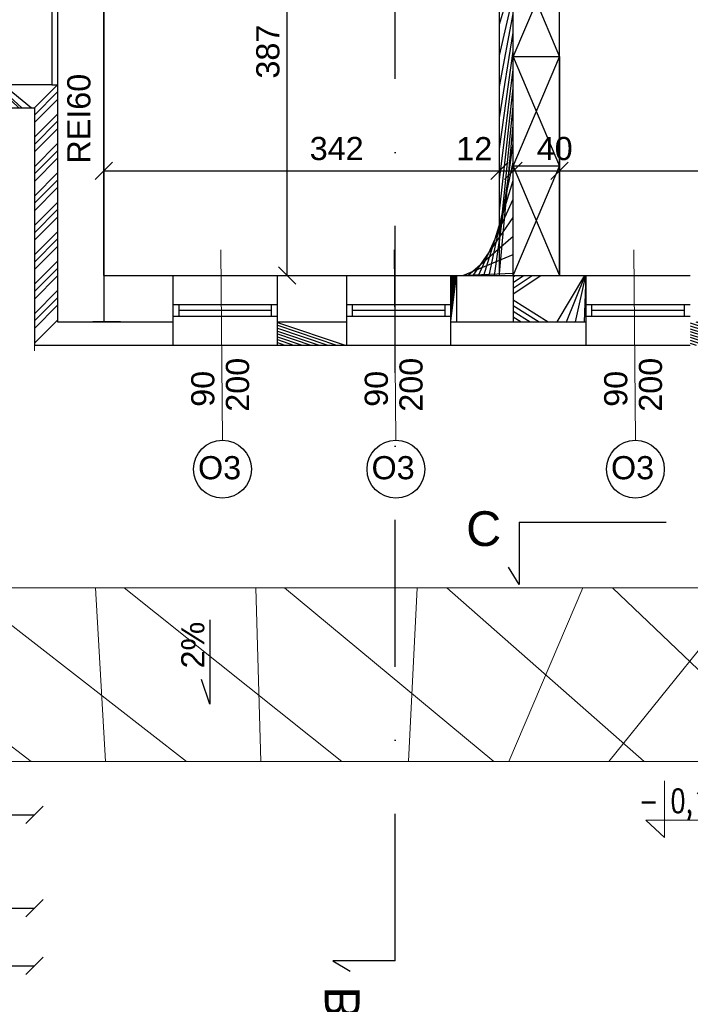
# Model space of a CAD drawing. Header units: millimetres. Extents: x 6197 to 108098, y 4257 to 29730.
# Tile 36 of 148: x 19247 to 19826, y 9378 to 10229. Entities that reach past the tile are written whole.
import ezdxf

# ---------------------------------------------------------------- set-up
doc = ezdxf.new("R2010")
doc.units = ezdxf.units.MM
doc.linetypes.add('DASHDOTX2', pattern=[50.8, 25.4, -12.7, 0, -12.7])
doc.layers.add('&_opisy_100', color=51, linetype='Continuous', lineweight=20)
doc.layers.add('inne', color=7, linetype='Continuous')
doc.layers.add('R-TAB', color=1, linetype='Continuous')
doc.styles.add('Romans', font='romans.shx', dxfattribs={"width": 0.75})
doc.styles.get("Standard").update_dxf_attribs({"font": 'arial.ttf'})
doc.dimstyles.new('ISO-25', dxfattribs={"dimtxt": 2.5, "dimasz": 2.5, "dimexe": 1.25, "dimexo": 0.625, "dimtad": 1, "dimtxsty": 'Standard', "dimcen": 2.5, "dimadec": 0, "dimazin": 0, "dimtfac": 1, "dimtmove": 0, "dimatfit": 3, "dimfxl": 1, "dimarcsym": 0})
pattern_1 = [(45, (-1177846952.249857, -935728472.6591815), (-11.22532015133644, 11.22532015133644), [])]

# ---------------------------------------------------------------- blocks, each defined once
blk = doc.blocks.new('_Oblique')
at = {"color": 0, "linetype": 'ByBlock', "lineweight": -2}
blk.add_line((-0.5, -0.5), (0.5, 0.5), dxfattribs=at)
blk = doc.blocks.new('*D491')
at = {"color": 0, "lineweight": -2, "transparency": 16777216}
blk.add_line((19259.33067422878, 9324.388910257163), (19379.33067422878, 9324.388910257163), dxfattribs=at)
at = {"layer": 'Defpoints', "color": 0, "transparency": 16777216}
for p in [(19259.33067422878, 9947.626542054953), (19379.33067422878, 9947.626542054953), (19379.33067422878, 9324.388910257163)]:
    blk.add_point(p, dxfattribs=at)
at = {"color": 0, "lineweight": -2, "transparency": 16777216, "xscale": 15, "yscale": 15, "zscale": 15, "rotation": 180}
blk.add_blockref('_Oblique', (19259.33067422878, 9324.388910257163), dxfattribs=at)
at = {"color": 0, "lineweight": -2, "transparency": 16777216, "xscale": 15, "yscale": 15, "zscale": 15}
blk.add_blockref('_Oblique', (19379.33067422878, 9324.388910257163), dxfattribs=at)
at = {"color": 0, "transparency": 16777216, "insert": (19314.91318660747, 9343.062703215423), "char_height": 20, "attachment_point": 5}
blk.add_mtext('120', dxfattribs=at)
blk = doc.blocks.new('*D492')
at = {"color": 0, "lineweight": -2, "transparency": 16777216}
blk.add_line((19379.33067422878, 9324.388910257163), (19469.33067422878, 9324.388910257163), dxfattribs=at)
at = {"layer": 'Defpoints', "color": 0, "transparency": 16777216}
for p in [(19379.33067422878, 9947.626542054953), (19469.33067422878, 9947.626541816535), (19469.33067422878, 9324.388910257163)]:
    blk.add_point(p, dxfattribs=at)
at = {"color": 0, "lineweight": -2, "transparency": 16777216, "xscale": 15, "yscale": 15, "zscale": 15, "rotation": 180}
blk.add_blockref('_Oblique', (19379.33067422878, 9324.388910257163), dxfattribs=at)
at = {"color": 0, "lineweight": -2, "transparency": 16777216, "xscale": 15, "yscale": 15, "zscale": 15}
blk.add_blockref('_Oblique', (19469.33067422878, 9324.388910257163), dxfattribs=at)
at = {"color": 0, "transparency": 16777216, "insert": (19426.13256221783, 9343.062703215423), "char_height": 20, "attachment_point": 5}
blk.add_mtext('90', dxfattribs=at)
blk = doc.blocks.new('*D493')
at = {"color": 0, "lineweight": -2, "transparency": 16777216}
blk.add_line((19259.33067422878, 9274.388910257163), (21143.33067399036, 9274.388910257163), dxfattribs=at)
at = {"layer": 'Defpoints', "color": 0, "transparency": 16777216}
for p in [(19259.33067422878, 9947.626542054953), (21143.33067399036, 9947.626542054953), (21143.33067399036, 9274.388910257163)]:
    blk.add_point(p, dxfattribs=at)
at = {"color": 0, "lineweight": -2, "transparency": 16777216, "xscale": 15, "yscale": 15, "zscale": 15, "rotation": 180}
blk.add_blockref('_Oblique', (19259.33067422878, 9274.388910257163), dxfattribs=at)
at = {"color": 0, "lineweight": -2, "transparency": 16777216, "xscale": 15, "yscale": 15, "zscale": 15}
blk.add_blockref('_Oblique', (21143.33067399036, 9274.388910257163), dxfattribs=at)
at = {"color": 0, "transparency": 16777216, "insert": (20213.55284148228, 9293.062703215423), "char_height": 20, "attachment_point": 5}
blk.add_mtext('1884', dxfattribs=at)
blk = doc.blocks.new('*D544')
at = {"color": 0, "lineweight": -2, "transparency": 16777216}
blk.add_line((19207.74026328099, 9947.626542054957), (19207.74026328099, 10152.62654193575), dxfattribs=at)
at = {"layer": 'Defpoints', "color": 0, "transparency": 16777216}
for p in [(19207.74026328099, 10152.62654193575), (19259.33067399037, 10152.62654193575), (19259.33067422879, 9947.626542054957)]:
    blk.add_point(p, dxfattribs=at)
at = {"color": 0, "lineweight": -2, "transparency": 16777216, "xscale": 15, "yscale": 15, "zscale": 15}
for p, rotation in [((19207.74026328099, 10152.62654193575), 90), ((19207.74026328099, 9947.626542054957), 270)]:
    blk.add_blockref('_Oblique', p, dxfattribs=dict(at, rotation=rotation))
at = {"color": 0, "transparency": 16777216, "insert": (19187.75024825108, 10052.29622276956), "char_height": 20, "attachment_point": 5, "rotation": 90}
blk.add_mtext('205', dxfattribs=at)
blk = doc.blocks.new('*D505')
at = {"color": 0, "lineweight": -2, "transparency": 16777216}
blk.add_line((19172.33067399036, 9460.899842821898), (19259.33067399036, 9460.899842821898), dxfattribs=at)
at = {"layer": 'Defpoints', "color": 0, "transparency": 16777216}
for p in [(19172.33067399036, 10152.62654181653), (19259.33067399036, 9947.626541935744), (19259.33067399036, 9460.899842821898)]:
    blk.add_point(p, dxfattribs=at)
at = {"color": 0, "lineweight": -2, "transparency": 16777216, "xscale": 15, "yscale": 15, "zscale": 15, "rotation": 180}
blk.add_blockref('_Oblique', (19172.33067399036, 9460.899842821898), dxfattribs=at)
at = {"color": 0, "lineweight": -2, "transparency": 16777216, "xscale": 15, "yscale": 15, "zscale": 15}
blk.add_blockref('_Oblique', (19259.33067399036, 9460.899842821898), dxfattribs=at)
at = {"color": 0, "transparency": 16777216, "insert": (19225.24671917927, 9479.573635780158), "char_height": 20, "attachment_point": 5}
blk.add_mtext('86', dxfattribs=at)
blk = doc.blocks.new('*D506')
at = {"color": 0, "lineweight": -2, "transparency": 16777216}
blk.add_line((17412.33067399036, 9410.899842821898), (19259.33067399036, 9410.899842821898), dxfattribs=at)
at = {"layer": 'Defpoints', "color": 0, "transparency": 16777216}
for p in [(17412.33067399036, 10152.62654193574), (19259.33067399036, 9947.626541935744), (19259.33067399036, 9410.899842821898)]:
    blk.add_point(p, dxfattribs=at)
at = {"color": 0, "lineweight": -2, "transparency": 16777216, "xscale": 15, "yscale": 15, "zscale": 15, "rotation": 180}
blk.add_blockref('_Oblique', (17412.33067399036, 9410.899842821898), dxfattribs=at)
at = {"color": 0, "lineweight": -2, "transparency": 16777216, "xscale": 15, "yscale": 15, "zscale": 15}
blk.add_blockref('_Oblique', (19259.33067399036, 9410.899842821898), dxfattribs=at)
at = {"color": 0, "transparency": 16777216, "insert": (18350.98942500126, 9429.573635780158), "char_height": 20, "attachment_point": 5}
blk.add_mtext('1846', dxfattribs=at)
blk = doc.blocks.new('*D870')
at = {"color": 0, "lineweight": -2, "transparency": 16777216}
blk.add_line((19477.90836554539, 10007.62654181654), (19477.90836554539, 10394.62654181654), dxfattribs=at)
at = {"layer": 'Defpoints', "color": 0, "transparency": 16777216}
for p in [(19477.90836554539, 10394.62654181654), (19673.33068257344, 10394.62654181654), (19673.3306820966, 10007.62654181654)]:
    blk.add_point(p, dxfattribs=at)
at = {"color": 0, "lineweight": -2, "transparency": 16777216, "xscale": 15, "yscale": 15, "zscale": 15}
for p, rotation in [((19477.90836554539, 10394.62654181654), 90), ((19477.90836554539, 10007.62654181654), 270)]:
    blk.add_blockref('_Oblique', p, dxfattribs=dict(at, rotation=rotation))
at = {"color": 0, "transparency": 16777216, "insert": (19461.21255737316, 10201.21356483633), "char_height": 20, "attachment_point": 5, "rotation": 90}
blk.add_mtext('387', dxfattribs=at)
blk = doc.blocks.new('*D708')
at = {"color": 0, "lineweight": -2, "transparency": 16777216}
blk.add_line((19319.33067351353, 10098.20138343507), (19661.3306820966, 10098.20138343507), dxfattribs=at)
at = {"layer": 'Defpoints', "color": 0, "transparency": 16777216}
for p in [(19319.33067351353, 10195.41525324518), (19661.3306820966, 10195.41524788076), (19661.3306820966, 10098.20138343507)]:
    blk.add_point(p, dxfattribs=at)
at = {"color": 0, "lineweight": -2, "transparency": 16777216, "xscale": 15, "yscale": 15, "zscale": 15, "rotation": 180}
blk.add_blockref('_Oblique', (19319.33067351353, 10098.20138343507), dxfattribs=at)
at = {"color": 0, "lineweight": -2, "transparency": 16777216, "xscale": 15, "yscale": 15, "zscale": 15}
blk.add_blockref('_Oblique', (19661.3306820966, 10098.20138343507), dxfattribs=at)
at = {"color": 0, "transparency": 16777216, "insert": (19520.60831051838, 10117.34516652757), "char_height": 20, "attachment_point": 5}
blk.add_mtext('342', dxfattribs=at)
blk = doc.blocks.new('*D709')
at = {"color": 0, "lineweight": -2, "transparency": 16777216}
blk.add_line((19661.33068161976, 10098.2013837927), (19673.33068233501, 10098.2013837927), dxfattribs=at)
at = {"layer": 'Defpoints', "color": 0, "transparency": 16777216}
for p in [(19673.33068233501, 10196.62654181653), (19661.33068161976, 10195.41525360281), (19673.33068233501, 10098.2013837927)]:
    blk.add_point(p, dxfattribs=at)
at = {"color": 0, "lineweight": -2, "transparency": 16777216, "xscale": 15, "yscale": 15, "zscale": 15, "rotation": 180}
blk.add_blockref('_Oblique', (19661.33068161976, 10098.2013837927), dxfattribs=at)
at = {"color": 0, "lineweight": -2, "transparency": 16777216, "xscale": 15, "yscale": 15, "zscale": 15}
blk.add_blockref('_Oblique', (19673.33068233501, 10098.2013837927), dxfattribs=at)
at = {"color": 0, "transparency": 16777216, "insert": (19639.56432133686, 10117.3451668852), "char_height": 20, "attachment_point": 5}
blk.add_mtext('12', dxfattribs=at)
blk = doc.blocks.new('*D710')
at = {"color": 0, "lineweight": -2, "transparency": 16777216}
blk.add_line((19673.33068138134, 10098.2013837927), (19713.33068233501, 10098.2013837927), dxfattribs=at)
at = {"layer": 'Defpoints', "color": 0, "transparency": 16777216}
for p in [(19713.33068233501, 10196.62654181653), (19673.33068138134, 10195.41525360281), (19713.33068233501, 10098.2013837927)]:
    blk.add_point(p, dxfattribs=at)
at = {"color": 0, "lineweight": -2, "transparency": 16777216, "xscale": 15, "yscale": 15, "zscale": 15, "rotation": 180}
blk.add_blockref('_Oblique', (19673.33068138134, 10098.2013837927), dxfattribs=at)
at = {"color": 0, "lineweight": -2, "transparency": 16777216, "xscale": 15, "yscale": 15, "zscale": 15}
blk.add_blockref('_Oblique', (19713.33068233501, 10098.2013837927), dxfattribs=at)
at = {"color": 0, "transparency": 16777216, "insert": (19709.11188274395, 10117.3451668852), "char_height": 20, "attachment_point": 5}
blk.add_mtext('40', dxfattribs=at)
blk = doc.blocks.new('*D711')
at = {"color": 0, "lineweight": -2, "transparency": 16777216}
blk.add_line((19713.33068233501, 10098.20138283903), (20059.33068233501, 10098.20138283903), dxfattribs=at)
at = {"layer": 'Defpoints', "color": 0, "transparency": 16777216}
for p in [(19713.33068233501, 10196.62654181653), (20059.33068233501, 10196.62654193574), (20059.33068233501, 10098.20138283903)]:
    blk.add_point(p, dxfattribs=at)
at = {"color": 0, "lineweight": -2, "transparency": 16777216, "xscale": 15, "yscale": 15, "zscale": 15, "rotation": 180}
blk.add_blockref('_Oblique', (19713.33068233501, 10098.20138283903), dxfattribs=at)
at = {"color": 0, "lineweight": -2, "transparency": 16777216, "xscale": 15, "yscale": 15, "zscale": 15}
blk.add_blockref('_Oblique', (20059.33068233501, 10098.20138283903), dxfattribs=at)
at = {"color": 0, "transparency": 16777216, "insert": (19897.08144169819, 10117.34516593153), "char_height": 20, "attachment_point": 5}
blk.add_mtext('346', dxfattribs=at)
blk = doc.blocks.new('*D721')
at = {"color": 0, "lineweight": -2, "transparency": 16777216}
blk.add_line((19469.33067422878, 9324.388910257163), (19529.3306744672, 9324.388910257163), dxfattribs=at)
at = {"layer": 'Defpoints', "color": 0, "transparency": 16777216}
for p in [(19469.33067422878, 9947.626542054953), (19529.3306744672, 9947.626541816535), (19529.3306744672, 9324.388910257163)]:
    blk.add_point(p, dxfattribs=at)
at = {"color": 0, "lineweight": -2, "transparency": 16777216, "xscale": 15, "yscale": 15, "zscale": 15, "rotation": 180}
blk.add_blockref('_Oblique', (19469.33067422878, 9324.388910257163), dxfattribs=at)
at = {"color": 0, "lineweight": -2, "transparency": 16777216, "xscale": 15, "yscale": 15, "zscale": 15}
blk.add_blockref('_Oblique', (19529.3306744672, 9324.388910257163), dxfattribs=at)
at = {"color": 0, "transparency": 16777216, "insert": (19503.82710104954, 9343.062703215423), "char_height": 20, "attachment_point": 5}
blk.add_mtext('60', dxfattribs=at)
blk = doc.blocks.new('*D722')
at = {"color": 0, "lineweight": -2, "transparency": 16777216}
blk.add_line((19529.3306744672, 9324.388910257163), (19619.3306744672, 9324.388910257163), dxfattribs=at)
at = {"layer": 'Defpoints', "color": 0, "transparency": 16777216}
for p in [(19529.3306744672, 9947.626542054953), (19619.3306744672, 9947.626541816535), (19619.3306744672, 9324.388910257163)]:
    blk.add_point(p, dxfattribs=at)
at = {"color": 0, "lineweight": -2, "transparency": 16777216, "xscale": 15, "yscale": 15, "zscale": 15, "rotation": 180}
blk.add_blockref('_Oblique', (19529.3306744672, 9324.388910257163), dxfattribs=at)
at = {"color": 0, "lineweight": -2, "transparency": 16777216, "xscale": 15, "yscale": 15, "zscale": 15}
blk.add_blockref('_Oblique', (19619.3306744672, 9324.388910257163), dxfattribs=at)
at = {"color": 0, "transparency": 16777216, "insert": (19576.13256245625, 9343.062703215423), "char_height": 20, "attachment_point": 5}
blk.add_mtext('90', dxfattribs=at)
blk = doc.blocks.new('*D723')
at = {"color": 0, "lineweight": -2, "transparency": 16777216}
blk.add_line((19619.3306744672, 9324.388910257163), (19736.33067422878, 9324.388910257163), dxfattribs=at)
at = {"layer": 'Defpoints', "color": 0, "transparency": 16777216}
for p in [(19619.3306744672, 9947.626542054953), (19736.33067422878, 9947.626541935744), (19736.33067422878, 9324.388910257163)]:
    blk.add_point(p, dxfattribs=at)
at = {"color": 0, "lineweight": -2, "transparency": 16777216, "xscale": 15, "yscale": 15, "zscale": 15, "rotation": 180}
blk.add_blockref('_Oblique', (19619.3306744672, 9324.388910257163), dxfattribs=at)
at = {"color": 0, "lineweight": -2, "transparency": 16777216, "xscale": 15, "yscale": 15, "zscale": 15}
blk.add_blockref('_Oblique', (19736.33067422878, 9324.388910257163), dxfattribs=at)
at = {"color": 0, "transparency": 16777216, "insert": (19674.9564560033, 9343.062703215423), "char_height": 20, "attachment_point": 5}
blk.add_mtext('117', dxfattribs=at)
blk = doc.blocks.new('*D724')
at = {"color": 0, "lineweight": -2, "transparency": 16777216}
blk.add_line((19736.33067422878, 9324.388910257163), (19826.3306744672, 9324.388910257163), dxfattribs=at)
at = {"layer": 'Defpoints', "color": 0, "transparency": 16777216}
for p in [(19736.33067422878, 9947.626542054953), (19826.3306744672, 9947.626541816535), (19826.3306744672, 9324.388910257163)]:
    blk.add_point(p, dxfattribs=at)
at = {"color": 0, "lineweight": -2, "transparency": 16777216, "xscale": 15, "yscale": 15, "zscale": 15, "rotation": 180}
blk.add_blockref('_Oblique', (19736.33067422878, 9324.388910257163), dxfattribs=at)
at = {"color": 0, "lineweight": -2, "transparency": 16777216, "xscale": 15, "yscale": 15, "zscale": 15}
blk.add_blockref('_Oblique', (19826.3306744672, 9324.388910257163), dxfattribs=at)
at = {"color": 0, "transparency": 16777216, "insert": (19783.13256197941, 9343.062703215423), "char_height": 20, "attachment_point": 5}
blk.add_mtext('90', dxfattribs=at)
blk = doc.blocks.new('*D725')
at = {"color": 0, "lineweight": -2, "transparency": 16777216}
blk.add_line((19826.3306744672, 9324.388910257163), (19886.33067399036, 9324.388910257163), dxfattribs=at)
at = {"layer": 'Defpoints', "color": 0, "transparency": 16777216}
for p in [(19826.3306744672, 9947.626542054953), (19886.33067399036, 9947.626541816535), (19886.33067399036, 9324.388910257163)]:
    blk.add_point(p, dxfattribs=at)
at = {"color": 0, "lineweight": -2, "transparency": 16777216, "xscale": 15, "yscale": 15, "zscale": 15, "rotation": 180}
blk.add_blockref('_Oblique', (19826.3306744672, 9324.388910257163), dxfattribs=at)
at = {"color": 0, "lineweight": -2, "transparency": 16777216, "xscale": 15, "yscale": 15, "zscale": 15}
blk.add_blockref('_Oblique', (19886.33067399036, 9324.388910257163), dxfattribs=at)
at = {"color": 0, "transparency": 16777216, "insert": (19857.39578920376, 9343.062703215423), "char_height": 20, "attachment_point": 5}
blk.add_mtext('60', dxfattribs=at)
blk = doc.blocks.new('*D940')
at = {"color": 0, "lineweight": -2, "transparency": 16777216}
blk.add_line((19109.33067422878, 9541.486178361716), (19259.33067422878, 9541.486178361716), dxfattribs=at)
at = {"layer": 'Defpoints', "color": 0, "transparency": 16777216}
for p in [(19259.33067422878, 9737.626550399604), (19109.33067422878, 9587.626550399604), (19259.33067422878, 9541.486178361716)]:
    blk.add_point(p, dxfattribs=at)
at = {"color": 0, "lineweight": -2, "transparency": 16777216, "xscale": 15, "yscale": 15, "zscale": 15, "rotation": 180}
blk.add_blockref('_Oblique', (19109.33067422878, 9541.486178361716), dxfattribs=at)
at = {"color": 0, "lineweight": -2, "transparency": 16777216, "xscale": 15, "yscale": 15, "zscale": 15}
blk.add_blockref('_Oblique', (19259.33067422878, 9541.486178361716), dxfattribs=at)
at = {"color": 0, "transparency": 16777216, "insert": (19178.64106184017, 9560.159971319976), "char_height": 20, "width": 28.66302864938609, "attachment_point": 5}
blk.add_mtext('150', dxfattribs=at)

msp = doc.modelspace()

# ---------------------------------------------------------------- hatches: boundary and pattern name
h = msp.add_hatch()
h.set_pattern_fill('ANSI31', color=256, scale=5)
h.set_pattern_definition(pattern_1)
h.paths.add_polyline_path([(19733.33068233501, 10406.62654181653), (19673.33068233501, 10406.62654181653), (19673.33068233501, 10441.62654205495), (19661.33068185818, 10441.62654193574), (19661.33068233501, 10007.62654181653), (19624.33068233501, 10007.62654181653), (19624.33068233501, 9967.626541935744), (19673.33068233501, 9967.626541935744), (19673.33068233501, 10007.62654181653), (19673.33068233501, 10394.62654181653), (19733.33068233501, 10394.62654181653)])
h = msp.add_hatch()
h.set_pattern_fill('ANSI37', color=256, scale=5)
h.set_pattern_definition([(45, (-1177844323.7111, -935728472.6591815), (-11.22532015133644, 11.22532015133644), []), (135, (-1177844323.7111, -935728472.6591815), (-11.22532015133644, -11.22532015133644), [])])
h.paths.add_polyline_path([(19279.33067399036, 10172.62654193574), (19274.33067399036, 10172.62654193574), (19234.33067399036, 10172.62654193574), (19172.33067399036, 10172.62654181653), (19172.33067399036, 10152.62654181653), (19259.33067422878, 10152.62654193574), (19259.33067399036, 9947.626542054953), (19379.33067422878, 9947.626542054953), (19379.33067422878, 9967.626541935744), (19319.33067422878, 9967.626541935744), (19279.33067399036, 9967.626541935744)])
h.paths.add_polyline_path([(19529.33067422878, 9967.626541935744), (19469.33067422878, 9967.626541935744), (19469.33067422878, 9947.626542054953), (19529.33067422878, 9947.626542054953)])
h.paths.add_polyline_path([(19736.33067422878, 9967.626541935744), (19619.33067422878, 9967.626541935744), (19619.33067422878, 9947.626542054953), (19619.3306744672, 9947.626542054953), (19736.33067422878, 9947.626542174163)])
h.paths.add_polyline_path([(19886.33067422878, 9967.626541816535), (19826.33067422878, 9967.626541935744), (19826.33067422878, 9947.626542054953), (19886.33067422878, 9947.626541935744)])
h.paths.add_polyline_path([(20096.33067422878, 9967.626541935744), (19976.33067422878, 9967.626541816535), (19976.33067422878, 9947.626541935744), (20096.33067422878, 9947.626542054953)])
h.paths.add_polyline_path([(20426.33067422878, 9967.626541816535), (20306.33067422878, 9967.626541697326), (20306.33067422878, 9947.626541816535), (20426.33067422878, 9947.626541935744)])
h.paths.add_polyline_path([(20783.33067422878, 9967.626541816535), (20666.33067422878, 9967.626541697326), (20666.33067422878, 9947.626544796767), (20666.33070879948, 9947.626544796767), (20783.33067422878, 9947.626541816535)])
h = msp.add_hatch()
h.set_pattern_fill('ANSI31', color=256, scale=5)
h.set_pattern_definition(pattern_1)
h.paths.add_polyline_path([(19624.33068233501, 10007.62654181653), (19619.33067422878, 10007.62654181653), (19619.33067422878, 9967.626541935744), (19624.33068233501, 9967.626541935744)])
h.paths.add_polyline_path([(19529.33067422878, 10007.62654181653), (19469.33067422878, 10007.62654181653), (19469.33067422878, 9967.626541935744), (19529.33067422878, 9967.626541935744)])
h.paths.add_polyline_path([(19379.33067422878, 10007.62654181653), (19319.33068233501, 10007.62654181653), (19319.33068233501, 9967.626541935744), (19379.33067422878, 9967.626541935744)])
h = msp.add_hatch()
h.set_pattern_fill('ANSI31', color=256, scale=5)
h.set_pattern_definition([(45, (-1177847105.249849, -935728472.6591816), (-11.22532015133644, 11.22532015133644), [])])
h.paths.add_polyline_path([(19736.33067422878, 10007.62654181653), (19733.3306820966, 10007.62654181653), (19673.33068233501, 10007.62654181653), (19673.33068233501, 9967.626541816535), (19736.33067422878, 9967.626541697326)])
at = {"lineweight": 20}
h = msp.add_hatch(dxfattribs=at)
h.set_pattern_fill('ANSI37', color=256, scale=30)
h.set_pattern_definition([(45, (-1177846952.249857, -935728472.6591815), (-67.35192090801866, 67.35192090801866), []), (135, (-1177846952.249857, -935728472.6591815), (-67.35192090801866, -67.35192090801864), [])])
h.paths.add_polyline_path([(18528.50136857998, 9942.626542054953), (18487.33067399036, 9942.626542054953), (18487.33067399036, 9942.626541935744), (18221.87879973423, 9942.626541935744), (18127.33067351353, 9821.840570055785), (18127.33067351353, 9587.626550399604), (18528.50136857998, 9587.626550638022)])
h.paths.add_polyline_path([(19571.1514065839, 9737.626550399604), (18638.02147084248, 9737.626550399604), (18669.41326290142, 9587.626550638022), (19571.1514065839, 9587.62655099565)])
h.paths.add_polyline_path([(18632.93292385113, 9737.626550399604), (18577.33067399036, 9737.626550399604), (18577.33067399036, 9942.626541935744), (18528.50136857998, 9942.626542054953), (18528.50136857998, 9587.626550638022), (18666.29426198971, 9587.626550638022)])
h.paths.add_polyline_path([(19956.08020382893, 9737.626550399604), (19571.1514065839, 9737.626550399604), (19571.1514065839, 9587.62655099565), (19920.34403925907, 9587.626551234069)])
h.paths.add_polyline_path([(20423.23025184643, 9642.459584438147), (20343.30047636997, 9737.626542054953), (20336.33067422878, 9737.626542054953), (20336.33067422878, 9737.626541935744), (20066.33067422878, 9737.626541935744), (19976.33065014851, 9737.626541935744), (19959.88737708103, 9587.626551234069), (20423.23025160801, 9587.626551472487)])
h.paths.add_polyline_path([(19976.33065110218, 9737.626550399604), (19964.83739787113, 9737.626550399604), (19926.52647000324, 9587.626551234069), (19959.88737708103, 9587.626551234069)])
h.paths.add_polyline_path([(21293.33067399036, 9737.626542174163), (21143.33067399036, 9737.626542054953), (20446.58114653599, 9737.626541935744), (20482.31730919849, 9587.626551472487), (21293.33067399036, 9587.626551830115)])
h.paths.add_polyline_path([(20437.8239527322, 9737.626541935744), (20426.33067422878, 9737.626541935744), (20423.23025184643, 9737.626541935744), (20423.23025184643, 9642.459584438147), (20469.28396731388, 9587.626551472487), (20476.13487845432, 9587.626551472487)])
h.paths.add_polyline_path([(20423.23025184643, 9737.626541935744), (20343.30047636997, 9737.626542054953), (20423.23025184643, 9642.459584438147)], flags=17)
h.paths.add_polyline_path([(19417.50514918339, 9662.229760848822), (19417.50514918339, 9712.611752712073), (19376.29096084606, 9712.611752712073), (19376.29096084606, 9662.229760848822)], flags=24)
h.paths.add_polyline_path([(19900.1154752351, 9711.854428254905), (19900.1154752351, 9752.932190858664), (19858.90128689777, 9752.932190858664), (19858.90128689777, 9711.854428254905)], flags=9)
h.paths.add_polyline_path([(19864.45500832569, 9718.709365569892), (19864.45500832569, 9759.787128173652), (19823.24081998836, 9759.787128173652), (19823.24081998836, 9718.709365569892)], flags=9)
h.paths.add_polyline_path([(20544.11472135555, 9711.854428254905), (20544.11472135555, 9752.932190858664), (20502.90053301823, 9752.932190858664), (20502.90053301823, 9711.854428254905)], flags=9)
h.paths.add_polyline_path([(20579.78883105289, 9718.709365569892), (20579.78883105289, 9759.787128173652), (20538.57464271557, 9759.787128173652), (20538.57464271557, 9718.709365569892)], flags=9)
h.paths.add_polyline_path([(21211.56903844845, 9638.73608370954), (21211.56903844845, 9695.35272761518), (21170.35485011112, 9695.35272761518), (21170.35485011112, 9638.73608370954)], flags=24)
h.paths.add_polyline_path([(20901.99222594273, 9666.153156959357), (20901.99222594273, 9716.535148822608), (20860.7780376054, 9716.535148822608), (20860.7780376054, 9666.153156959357)], flags=24)

# ---------------------------------------------------------------- linework, layer by layer
at = {"layer": '&_opisy_100', "color": 0}
msp.add_lwpolyline([(19804.0277860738, 9570.966969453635), (19804.0277860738, 9521.970053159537), (19787.96464162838, 9537.003150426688), (19862.8355444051, 9537.003150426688)], dxfattribs=at)
at = {"linetype": 'DASHDOTX2', "lineweight": 30, "ltscale": 5}
for p, q in [((19571.1514065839, 9415.462836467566), (19571.1514065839, 12357.05467220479)), ((19678.3150790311, 9794.592970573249), (20724.34626942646, 9794.592970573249))]:
    msp.add_line(p, q, dxfattribs=at)
at = {"lineweight": 30}
for p, q in [((19661.33068233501, 10007.62654181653), (19661.33068185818, 10441.62654193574)), ((19673.33068233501, 10007.62654181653), (19673.33068233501, 10394.62654205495)), ((19274.33067399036, 10255.62654169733), (19274.33067399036, 10172.62654193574)), ((19279.33067399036, 10255.62654181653), (19279.33067399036, 9967.626541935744)), ((19319.33067422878, 10255.62654169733), (19319.33067399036, 10007.62654181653)), ((19274.33067399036, 10172.62654193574), (19234.33067399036, 10172.62654193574)), ((19172.33067399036, 10152.62654181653), (19259.33067399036, 10152.62654193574)), ((19259.33067422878, 10152.62654193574), (19259.33067399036, 9947.626541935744)), ((19319.33068233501, 10007.62654181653), (19379.33067422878, 10007.62654193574)), ((19319.33068233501, 10007.62654181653), (19319.33068233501, 9967.626541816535)), ((19379.33067422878, 9947.626542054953), (19379.33067422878, 10007.62654181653)), ((19469.33067422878, 10007.62654217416), (19529.33067422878, 10007.62654217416)), ((19469.33067422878, 9947.626542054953), (19469.33067422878, 10007.62654181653)), ((19529.33067422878, 9947.626542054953), (19529.33067422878, 10007.62654181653)), ((19619.33067422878, 10007.62654205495), (19736.33067399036, 10007.62654217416)), ((19619.33067422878, 9947.626542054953), (19619.33067422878, 10007.62654181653)), ((19624.33068233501, 10007.62654181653), (19624.33068233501, 9967.626541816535)), ((19673.33068233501, 10007.62654181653), (19673.33068233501, 9967.626541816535)), ((19736.33067422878, 9947.626542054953), (19736.33067422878, 10007.62654181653)), ((19279.33067399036, 9967.626541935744), (19319.33067422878, 9967.626541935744)), ((19319.33067422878, 9967.626541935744), (19379.33067422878, 9967.626541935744)), ((19469.33067422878, 9967.626541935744), (19529.33067422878, 9967.626541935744)), ((19619.33067422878, 9967.626541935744), (19736.33067399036, 9967.626541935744)), ((19259.33067422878, 9947.626542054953), (19379.33067422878, 9947.626542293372)), ((19469.33067422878, 9947.626542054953), (19529.3306744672, 9947.626542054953)), ((19619.33067422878, 9947.626542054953), (19736.33067399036, 9947.626542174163))]:
    msp.add_line(p, q, dxfattribs=at)
for p, q in [((19673.33068233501, 10007.62654181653), (19673.33068257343, 10394.62654205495)), ((19713.33068233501, 10007.62654181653), (19713.33068233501, 10394.62654169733)), ((19673.33068233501, 10196.62654181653), (19713.33068233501, 10291.12654169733)), ((19673.33068233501, 10291.12654169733), (19713.33068233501, 10196.62654181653)), ((19319.33067399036, 10007.62654181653), (19319.33067399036, 10255.62654181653)), ((19713.33068233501, 10196.62654181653), (19673.3306820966, 10196.62654181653)), ((19673.33068233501, 10102.12654193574), (19713.33068233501, 10196.62654181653)), ((19673.33068233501, 10196.62654181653), (19713.33068233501, 10102.12654193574)), ((19713.33068233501, 10196.62654181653), (19713.33068233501, 10007.62654217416)), ((19274.33067399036, 10172.62654193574), (19279.33067399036, 10172.62654193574)), ((19713.33068233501, 10102.12654193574), (19673.3306820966, 10102.12654193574)), ((19673.33068233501, 10007.62654205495), (19713.33068233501, 10102.12654193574)), ((19673.33068233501, 10102.12654193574), (19713.33068233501, 10007.62654217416)), ((19319.33068233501, 10007.62654181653), (19661.33068233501, 10007.62654181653)), ((19379.33067422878, 10007.62654181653), (19469.33067422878, 10007.62654181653)), ((19529.3306744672, 10007.62654181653), (19619.3306744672, 10007.62654181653)), ((19673.33068233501, 10007.62654181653), (19733.33068233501, 10007.62654181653)), ((19736.33067399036, 10007.62654193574), (19826.33067399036, 10007.62654193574)), ((19379.33067422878, 9982.626542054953), (19469.33067422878, 9982.626542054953)), ((19384.33067422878, 9972.626542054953), (19384.33067422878, 9982.626542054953)), ((19384.33067422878, 9977.626542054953), (19464.33067422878, 9977.626542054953)), ((19464.33067422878, 9972.626542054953), (19464.33067422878, 9982.626542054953)), ((19529.3306744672, 9982.626542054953), (19619.3306744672, 9982.626542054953)), ((19534.3306744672, 9972.626542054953), (19534.3306744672, 9982.626542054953)), ((19534.3306744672, 9977.626542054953), (19614.3306744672, 9977.626542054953)), ((19614.3306744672, 9972.626542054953), (19614.3306744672, 9982.626542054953)), ((19736.33067399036, 9982.626542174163), (19826.33067399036, 9982.626542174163)), ((19741.33067399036, 9972.626542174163), (19741.33067399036, 9982.626542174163)), ((19741.33067399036, 9977.626542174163), (19821.33067399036, 9977.626542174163)), ((19821.33067399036, 9972.626542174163), (19821.33067399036, 9982.626542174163)), ((19379.33067422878, 9972.626542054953), (19469.33067422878, 9972.626542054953)), ((19379.33067422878, 9972.626542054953), (19384.33067422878, 9972.626542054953)), ((19529.3306744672, 9972.626542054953), (19619.3306744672, 9972.626542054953)), ((19529.3306744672, 9972.626542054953), (19534.3306744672, 9972.626542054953)), ((19736.33067399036, 9972.626542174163), (19826.33067399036, 9972.626542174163)), ((19736.33067399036, 9972.626542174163), (19741.33067399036, 9972.626542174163)), ((19259.33067422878, 9947.626542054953), (19379.33067422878, 9947.626542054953)), ((19379.33067422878, 9947.626542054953), (19469.33067422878, 9947.626542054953)), ((19529.3306744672, 9947.626542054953), (19619.3306744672, 9947.626542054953)), ((19736.33067399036, 9947.626542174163), (19826.33067399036, 9947.626542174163)), ((19410.99959069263, 9710.105983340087), (19410.99959069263, 9637.061343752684)), ((19410.99959069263, 9637.061343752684), (19403.7657747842, 9658.357149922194))]:
    msp.add_line(p, q)
at = {"lineweight": 20}
for p, q in [((19420.44927984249, 10030.02249845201), (19421.85353308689, 9865.230585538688)), ((19570.44928008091, 10030.02249845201), (19571.85353332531, 9865.230585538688)), ((19777.44927960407, 10030.02249857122), (19778.85353284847, 9865.230585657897)), ((19259.33067422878, 9947.626542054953), (19259.33067422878, 9942.626541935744)), ((19976.33065110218, 9737.626550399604), (18577.33067399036, 9737.626550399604)), ((21293.33067399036, 9587.626551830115), (18127.33067351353, 9587.626550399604))]:
    msp.add_line(p, q, dxfattribs=at)
for centre in [(19421.85353308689, 9840.230585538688), (19571.85353332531, 9840.230585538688), (19778.85353284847, 9840.230585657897)]:
    msp.add_circle(centre, 25)
at = {"layer": 'inne', "lineweight": 30}
for p, q in [((19678.3150790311, 9794.592970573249), (19678.3150790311, 9740.744339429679)), ((19678.3150790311, 9740.744339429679), (19669.19196372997, 9755.652844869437)), ((19571.1514065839, 9415.462836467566), (19517.30277544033, 9415.462836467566)), ((19517.30277544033, 9415.462836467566), (19532.21128088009, 9406.339721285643))]:
    msp.add_line(p, q, dxfattribs=at)

# ---------------------------------------------------------------- texts
at = {"layer": '&_opisy_100', "color": 0, "insert": (19781.84106951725, 9563.661711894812), "char_height": 20.25, "width": 420.6382812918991, "attachment_point": 1, "rotation": 359.99999780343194, "style": 'Romans'}
msp.add_mtext('\\A1;- 0,10', dxfattribs=at)
for s, width, insert, char_height, attachment_point in [('\\pi99.97739;Wycieraczka wewnętrzna\\P\\pi85.48899;np. typu ALASKA/STAMATS\\P\\pi11.65031;o wym.  80/160 cm wpuszczona w posadzkę', 435.207166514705, (18494.33067494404, 10283.94941254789), 15, 1), ('\\pi98.73478;UWAGI:', 368.6257609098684, (15666.77982336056, 10129.45244368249), 35, 1), ('O3', 68.36028754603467, (19438.02531534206, 9851.5825806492), 20, 3), ('O3', 68.36028754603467, (19588.02531558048, 9851.5825806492), 20, 3), ('O3', 68.36028754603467, (19795.02531510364, 9851.582580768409), 20, 3), ('C', 68.36028754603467, (19662.81483536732, 9803.892738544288), 30, 3)]:
    msp.add_mtext_dynamic_manual_height_columns(s, width=width, gutter_width=12.5, heights=[0], dxfattribs=dict(insert=insert, char_height=char_height, attachment_point=attachment_point))
at = {"color": 1, "insert": (19287.69530325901, 10104.40288754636), "char_height": 20, "attachment_point": 1, "rotation": 89.99999999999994}
msp.add_mtext_dynamic_manual_height_columns('REI60', width=37.211574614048, gutter_width=12.5, heights=[0], dxfattribs=at)
at = {"lineweight": 20, "char_height": 20, "attachment_point": 1, "rotation": 89.99999999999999}
for s, width, insert in [('200', 37.211574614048, (19424.86016207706, 9889.943049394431)), ('200', 37.211574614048, (19574.86016231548, 9889.943049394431)), ('200', 37.211574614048, (19781.86016183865, 9889.94304951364)), ('\\pt0;90', 37.211574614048, (19394.85070043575, 9894.198119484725)), ('\\pt0;90', 37.211574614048, (19544.85070067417, 9894.198119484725)), ('\\pt0;90', 37.211574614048, (19751.85070019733, 9894.198119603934)), ('\\pt0,20;2%', 98.90418893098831, (19386.24321180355, 9668.048314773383))]:
    msp.add_mtext_dynamic_manual_height_columns(s, width=width, gutter_width=12.5, heights=[0], dxfattribs=dict(at, insert=insert))
at = {"layer": 'inne', "color": 7, "lineweight": 35, "extrusion": (0, 0, -1), "insert": (19510.36258250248, 9393.275729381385), "char_height": 30, "width": 266.8602282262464, "attachment_point": 1, "text_direction": (-7.960204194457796e-16, -1, 0)}
msp.add_mtext('B', dxfattribs=at)
at = {"layer": 'R-TAB', "color": 0, "ltscale": 24, "insert": (8032.76928027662, 10191.37113295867), "char_height": 30, "width": 2065.84350681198, "attachment_point": 1}
msp.add_mtext('\\pi798.17073;ELEWACJA PÓŁNOCNA', dxfattribs=at)

# ---------------------------------------------------------------- dimensions: what is measured, and where the dimension line sits
for base, p1, p2, picture, middle in [((19477.90836554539, 10394.62654181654), (19673.3306820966, 10007.62654181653), (19673.33068257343, 10394.62654181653), '*D870', (19461.21255737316, 10201.21356483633)), ((19207.74026328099, 10152.62654193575), (19259.33067422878, 9947.626542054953), (19259.33067399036, 10152.62654193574), '*D544', (19187.75024825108, 10052.29622276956))]:
    dim = msp.add_linear_dim(base=base, p1=p1, p2=p2, angle=90, dimstyle='ISO-25', override={"dimtxt": 20, "dimasz": 15, "dimblk1": 'Oblique', "dimblk2": 'Oblique', "dimsah": 1, "dimse1": 1, "dimse2": 1, "dimtmove": 2})
    dim.commit()
    dim.dimension.update_dxf_attribs({"geometry": picture, "text_midpoint": middle, "dimtype": 160})
for base, p1, p2, picture, middle in [((19673.33068233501, 10098.2013837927), (19661.33068161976, 10195.41525360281), (19673.33068233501, 10196.62654181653), '*D709', (19639.56432133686, 10117.3451668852)), ((19713.33068233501, 10098.2013837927), (19673.33068138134, 10195.41525360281), (19713.33068233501, 10196.62654181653), '*D710', (19709.11188274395, 10117.3451668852)), ((20059.33068233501, 10098.20138283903), (19713.33068233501, 10196.62654181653), (20059.33068233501, 10196.62654193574), '*D711', (19897.08144169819, 10117.34516593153)), ((19661.3306820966, 10098.20138343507), (19319.33067351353, 10195.41525324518), (19661.3306820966, 10195.41524788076), '*D708', (19520.60831051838, 10117.34516652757)), ((19379.33067422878, 9324.388910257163), (19259.33067422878, 9947.626542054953), (19379.33067422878, 9947.626542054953), '*D491', (19314.91318660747, 9343.062703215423)), ((21143.33067399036, 9274.388910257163), (19259.33067422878, 9947.626542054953), (21143.33067399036, 9947.626542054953), '*D493', (20213.55284148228, 9293.062703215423)), ((19469.33067422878, 9324.388910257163), (19379.33067422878, 9947.626542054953), (19469.33067422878, 9947.626541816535), '*D492', (19426.13256221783, 9343.062703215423)), ((19529.3306744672, 9324.388910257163), (19469.33067422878, 9947.626542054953), (19529.3306744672, 9947.626541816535), '*D721', (19503.82710104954, 9343.062703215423)), ((19619.3306744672, 9324.388910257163), (19529.3306744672, 9947.626542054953), (19619.3306744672, 9947.626541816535), '*D722', (19576.13256245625, 9343.062703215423)), ((19736.33067422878, 9324.388910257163), (19619.3306744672, 9947.626542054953), (19736.33067422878, 9947.626541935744), '*D723', (19674.9564560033, 9343.062703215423)), ((19826.3306744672, 9324.388910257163), (19736.33067422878, 9947.626542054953), (19826.3306744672, 9947.626541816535), '*D724', (19783.13256197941, 9343.062703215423)), ((19886.33067399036, 9324.388910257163), (19826.3306744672, 9947.626542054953), (19886.33067399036, 9947.626541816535), '*D725', (19857.39578920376, 9343.062703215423))]:
    dim = msp.add_linear_dim(base=base, p1=p1, p2=p2, dimstyle='ISO-25', override={"dimtxt": 20, "dimasz": 15, "dimblk1": 'Oblique', "dimblk2": 'Oblique', "dimsah": 1, "dimse1": 1, "dimse2": 1, "dimtmove": 2})
    dim.commit()
    dim.dimension.update_dxf_attribs({"geometry": picture, "text_midpoint": middle, "dimtype": 160})
for base, p1, p2, text, picture, middle in [((19259.33067399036, 9410.899842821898), (17412.33067399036, 10152.62654193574), (19259.33067399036, 9947.626541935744), '1846', '*D506', (18350.98942500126, 9429.573635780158)), ((19259.33067399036, 9460.899842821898), (19172.33067399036, 10152.62654181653), (19259.33067399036, 9947.626541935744), '86', '*D505', (19225.24671917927, 9479.573635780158)), ((19259.33067422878, 9541.486178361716), (19109.33067422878, 9587.626550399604), (19259.33067422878, 9737.626550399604), '150', '*D940', (19178.64106184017, 9560.159971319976))]:
    dim = msp.add_linear_dim(base=base, p1=p1, p2=p2, text=text, dimstyle='ISO-25', override={"dimtxt": 20, "dimasz": 15, "dimblk1": 'Oblique', "dimblk2": 'Oblique', "dimsah": 1, "dimse1": 1, "dimse2": 1, "dimtmove": 2})
    dim.commit()
    dim.dimension.update_dxf_attribs({"geometry": picture, "text_midpoint": middle, "dimtype": 160})

doc.saveas('drawing.dxf')
